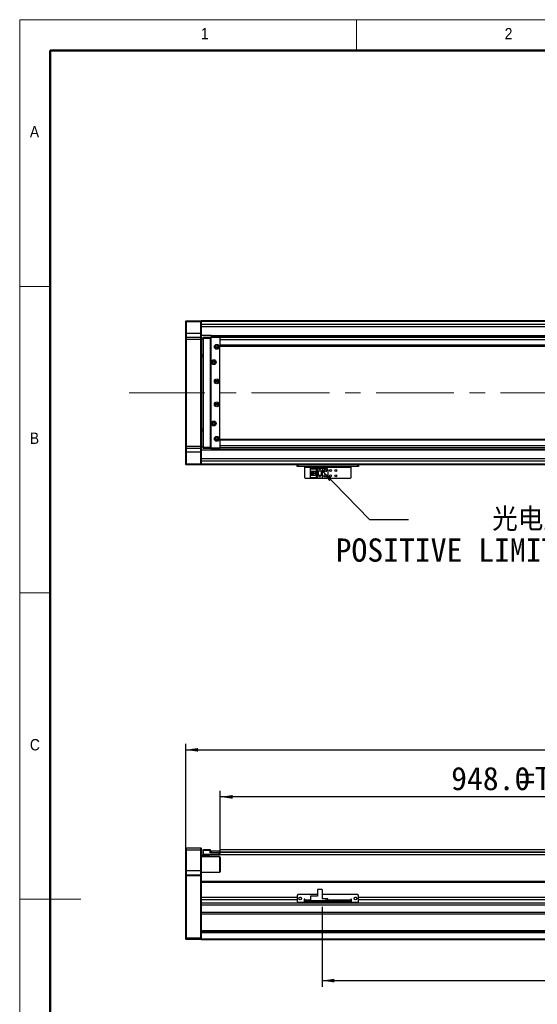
# Model space of a CAD drawing. Header units: millimetres. Extents: x 40 to 3320, y 40 to 2336.
# Tile 2 of 7: x 40 to 716, y 1051 to 2336. Entities that reach past the tile are written whole.
import ezdxf

# ---------------------------------------------------------------- set-up
doc = ezdxf.new("R2010")
doc.units = ezdxf.units.MM
doc.header["$LTSCALE"] = 8
doc.linetypes.add('CENTERX2', pattern=[20.32, 12.7, -2.54, 2.54, -2.54])
doc.layers.add('DIMNS', color=7, linetype='Continuous')
doc.styles.add('SLDTEXTSTYLE0', font='Gothic.ttf', dxfattribs={"width": 0.913})
doc.styles.add('SLDTEXTSTYLE10', font='txt', dxfattribs={"bigfont": 'bigfont'})
doc.styles.add('SLDTEXTSTYLE7', font='txt')
doc.styles.add('SLDTEXTSTYLE9', font='txt')
doc.dimstyles.new('SLDDIMSTYLE1', dxfattribs={"dimtxt": 30.4, "dimasz": 16, "dimexe": 0, "dimexo": 0.0625, "dimgap": 7.6, "dimtad": 2, "dimdec": 1, "dimrnd": 1e-09, "dimzin": 4, "dimdsep": 46, "dimtxsty": 'SLDTEXTSTYLE7', "dimsah": 1, "dimcen": 0.09, "dimadec": 0, "dimazin": 1, "dimtfac": 1, "dimtdec": 1, "dimtofl": 0, "dimtmove": 0, "dimatfit": 3, "dimfxl": 0, "dimfrac": 2, "dimtolj": 1, "dimtzin": 12, "dimarcsym": 0})
doc.dimstyles.new('SLDDIMSTYLE3', dxfattribs={"dimtxt": 0.18, "dimasz": 16, "dimexe": 0, "dimexo": 0.0625, "dimgap": 0, "dimtad": 0, "dimtih": 1, "dimtoh": 1, "dimdec": 0, "dimrnd": 1e-09, "dimzin": 0, "dimdsep": 46, "dimtxsty": 'Standard', "dimsah": 1, "dimcen": 0.09, "dimadec": 0, "dimazin": 0, "dimtfac": 16, "dimtdec": 0, "dimtofl": 0, "dimtmove": 0, "dimatfit": 3, "dimfxl": 0, "dimfrac": 2, "dimtolj": 1, "dimtzin": 0, "dimarcsym": 0})

# ---------------------------------------------------------------- blocks, each defined once
blk = doc.blocks.new('_D_7')
at = {"layer": 'DIMNS'}
for p, q in [((301.9, 1253.3), (301.9, 1329.7)), ((1249.9, 1259.3), (1249.9, 1329.7)), ((1249.9, 1321.7), (301.9, 1321.7))]:
    blk.add_line(p, q, dxfattribs=at)
for points in [[(301.9, 1321.7), (317.9, 1319.3), (317.9, 1324.1)], [(1249.9, 1321.7), (1233.9, 1324.1), (1233.9, 1319.3)]]:
    blk.add_solid(points, dxfattribs=at)
at = {"layer": 'DIMNS', "char_height": 30.4, "attachment_point": 1, "style": 'SLDTEXTSTYLE7'}
for s, insert in [('=T/2+18mm', (691.9, 1360.9)), ('948.0', (603.4, 1360.9))]:
    blk.add_mtext(s, dxfattribs=dict(at, insert=insert))
blk = doc.blocks.new('_D_10')
at = {"layer": 'DIMNS'}
for p, q in [((256.9, 1228.8), (256.9, 1391.1)), ((2492.9, 1228.8), (2492.9, 1391.1)), ((256.9, 1383.1), (2492.9, 1383.1))]:
    blk.add_line(p, q, dxfattribs=at)
for points in [[(256.9, 1383.1), (272.9, 1380.7), (272.9, 1385.5)], [(2492.9, 1383.1), (2476.9, 1385.5), (2476.9, 1380.7)]]:
    blk.add_solid(points, dxfattribs=at)
at = {"layer": 'DIMNS', "insert": (1319.6, 1422.3), "char_height": 30.4, "attachment_point": 1, "style": 'SLDTEXTSTYLE7'}
blk.add_mtext('2236.0', dxfattribs=at)
blk = doc.blocks.new('_D_11')
at = {"layer": 'DIMNS'}
for p, q in [((1364.9, 1185.4), (1364.9, 1073.9)), ((434.9, 1178.4), (434.9, 1073.9)), ((434.9, 1081.9), (1364.9, 1081.9))]:
    blk.add_line(p, q, dxfattribs=at)
for points in [[(434.9, 1081.9), (450.9, 1079.5), (450.9, 1084.3)], [(1364.9, 1081.9), (1348.9, 1084.3), (1348.9, 1079.5)]]:
    blk.add_solid(points, dxfattribs=at)
at = {"layer": 'DIMNS', "insert": (863.6, 1121.1), "char_height": 30.4, "attachment_point": 1, "style": 'SLDTEXTSTYLE7'}
blk.add_mtext('930.0', dxfattribs=at)
blk = doc.blocks.new('SW_NOTE_5')
at = {"layer": 'DIMNS', "color": 0, "char_height": 30.4, "attachment_point": 2}
for s, insert, style in [('     光电正限位', (125.3, 15.3), 'SLDTEXTSTYLE10'), ('POSITIVE LIMIT SWITCH', (122.2, -24.9), 'SLDTEXTSTYLE9')]:
    blk.add_mtext(s, dxfattribs=dict(at, insert=insert, style=style))

msp = doc.modelspace()

# ---------------------------------------------------------------- linework, layer by layer
at = {"color": 7, "linetype": 'Continuous', "lineweight": 18}
for p, q in [((3320, 2336), (40, 2336)), ((40, 2336), (40, 40)), ((480, 2296), (480, 2336)), ((80, 2296), (3280, 2296)), ((80, 2296), (80, 80)), ((80, 1988), (40, 1988)), ((40, 1588), (80, 1588)), ((40, 1188), (120, 1188))]:
    msp.add_line(p, q, dxfattribs=at)
at = {"color": 7, "linetype": 'Continuous', "lineweight": 50}
for p, q in [((3280, 2296), (80, 2296)), ((80, 2296), (80, 80))]:
    msp.add_line(p, q, dxfattribs=at)
at = {"color": 7, "linetype": 'Continuous', "lineweight": 25}
for p, q in [((256.8966157, 1942.7336639), (257.1966058, 1943.0336615)), ((256.8966157, 1941.5336659), (256.8966157, 1942.7336639)), ((256.8966157, 1941.5336659), (257.1966058, 1941.5336659)), ((256.8966157, 1926.5336653), (256.8966157, 1941.5336659)), ((257.1966058, 1943.0336615), (257.1966058, 1941.5336659)), ((257.1966058, 1943.0336615), (276.5966064, 1943.0336615)), ((257.1966058, 1941.5336659), (257.1966058, 1926.5336653)), ((276.5966064, 1941.5336659), (257.1966058, 1941.5336659)), ((276.5966064, 1941.5336659), (276.5966064, 1943.0336615)), ((276.5966064, 1943.0336615), (276.8965966, 1942.7336639)), ((276.5966064, 1926.5336653), (276.5966064, 1941.5336659)), ((276.5966064, 1941.5336659), (276.8965966, 1941.5336659)), ((1285.3965766, 1943.0336615), (276.8965966, 1943.0336615)), ((276.8965966, 1943.0336615), (276.8965966, 1942.7336639)), ((276.8965966, 1942.7336639), (276.8965966, 1941.5336659)), ((1285.3965766, 1942.533668), (276.8965966, 1942.533668)), ((276.8965966, 1941.5336659), (276.8965966, 1926.5336653)), ((394.8965973, 1942.8336656), (1285.3965766, 1942.8336656)), ((394.8965973, 1942.8336656), (394.8965973, 1942.6336622)), ((394.8965973, 1942.6336622), (1285.3965766, 1942.6336622)), ((394.8965973, 1942.533668), (394.8965973, 1942.6336622)), ((1249.8965866, 1938.0336663), (276.8965966, 1938.0336663)), ((256.8966157, 1926.5336653), (257.1966058, 1926.5336653)), ((256.8966157, 1921.233665), (256.8966157, 1926.5336653)), ((257.1966058, 1921.5336627), (256.8966157, 1921.233665)), ((256.8966157, 1918.533664), (256.8966157, 1921.233665)), ((257.1966058, 1918.533664), (256.8966157, 1918.533664)), ((256.8966157, 1779.5336655), (256.8966157, 1918.533664)), ((257.1966058, 1926.5336653), (257.1966058, 1921.5336627)), ((276.5966064, 1926.5336653), (257.1966058, 1926.5336653)), ((257.1966058, 1921.5336627), (257.1966058, 1918.533664)), ((257.1966058, 1921.5336627), (276.5966064, 1921.5336627)), ((276.5966064, 1918.533664), (257.1966058, 1918.533664)), ((257.1966058, 1918.533664), (257.1966058, 1779.5336655)), ((276.5966064, 1921.5336627), (276.5966064, 1926.5336653)), ((276.5966064, 1926.5336653), (276.8965966, 1926.5336653)), ((276.5966064, 1918.533664), (276.5966064, 1921.5336627)), ((276.5966064, 1921.5336627), (276.8965966, 1921.233665)), ((276.5966064, 1918.533664), (276.8965966, 1918.533664)), ((276.5966064, 1779.5336655), (276.5966064, 1918.533664)), ((276.8965966, 1926.5336653), (276.8965966, 1921.233665)), ((289.896608, 1924.0336677), (276.8965966, 1924.0336677)), ((276.8965966, 1921.233665), (276.8965966, 1918.533664)), ((279.3965942, 1919.033665), (276.8965966, 1919.033665)), ((276.8965966, 1918.533664), (276.8965966, 1779.5336655)), ((279.3965942, 1921.233665), (279.6965844, 1921.5336627)), ((279.3965942, 1920.0336671), (279.3965942, 1921.233665)), ((279.3965942, 1778.0336624), (279.3965942, 1920.0336671)), ((279.3965942, 1920.0336671), (279.6965844, 1920.0336671)), ((279.6965844, 1921.5336627), (279.6965844, 1920.0336671)), ((279.6965844, 1921.5336627), (288.8965613, 1921.5336627)), ((279.6965844, 1920.0336671), (279.6965844, 1778.0336624)), ((288.8965613, 1920.0336671), (279.6965844, 1920.0336671)), ((288.8965613, 1921.5336627), (288.8965613, 1920.0336671)), ((288.8965613, 1921.5336627), (301.0965592, 1921.5336627)), ((301.0965592, 1921.233665), (288.8965613, 1921.233665)), ((288.8965613, 1920.0336671), (288.8965613, 1778.0336624)), ((289.896608, 1921.0336616), (289.3965847, 1920.5336681)), ((289.3965847, 1920.5336681), (289.3965847, 1777.5336614)), ((289.896608, 1924.0336677), (1249.8965866, 1924.0336677)), ((289.896608, 1924.0336677), (289.896608, 1923.6036649)), ((1249.8965866, 1923.6036649), (289.896608, 1923.6036649)), ((289.896608, 1923.6036649), (289.896608, 1923.0295753)), ((289.896608, 1923.0295753), (289.896608, 1921.5336627)), ((289.896608, 1923.0295753), (1249.8965866, 1923.0295753)), ((300.8965856, 1921.0336616), (289.896608, 1921.0336616)), ((301.396609, 1920.5336681), (300.8965856, 1921.0336616)), ((301.0965592, 1921.5336627), (301.0965592, 1921.233665)), ((301.396609, 1921.233665), (301.0965592, 1921.5336627)), ((301.396609, 1921.233665), (301.0965592, 1921.233665)), ((301.0965592, 1920.8336657), (301.0965592, 1921.233665)), ((301.396609, 1921.233665), (301.396609, 1921.0336616)), ((2447.396577, 1921.0336616), (301.396609, 1921.0336616)), ((301.396609, 1921.0336616), (301.396609, 1920.5336681)), ((301.396609, 1920.3953406), (301.396609, 1920.5336681)), ((301.396609, 1920.3953406), (301.396609, 1918.033663)), ((2447.396577, 1918.033663), (301.396609, 1918.033663)), ((301.396609, 1918.033663), (301.396609, 1911.03366)), ((2447.396577, 1911.03366), (301.396609, 1911.03366)), ((301.396609, 1911.03366), (301.396609, 1910.0336617)), ((301.396609, 1910.0336617), (2447.396577, 1910.0336617)), ((301.396609, 1788.0336678), (301.396609, 1910.0336617)), ((276.8965966, 1899.0336655), (279.3965942, 1899.0336655)), ((276.8965966, 1897.0336652), (279.3965942, 1897.0336652)), ((279.3965942, 1896.0336631), (276.8965966, 1896.0336631)), ((276.8965966, 1802.0336663), (279.3965942, 1802.0336663)), ((279.3965942, 1801.0336643), (276.8965966, 1801.0336643)), ((279.3965942, 1799.033664), (276.8965966, 1799.033664)), ((2447.396577, 1788.0336678), (301.396609, 1788.0336678)), ((301.396609, 1788.0336678), (301.396609, 1787.0336658)), ((2447.396577, 1787.0336658), (301.396609, 1787.0336658)), ((301.396609, 1787.0336658), (301.396609, 1780.0336665)), ((257.1966058, 1779.5336655), (256.8966157, 1779.5336655)), ((256.8966157, 1776.8336645), (256.8966157, 1779.5336655)), ((257.1966058, 1776.5336668), (256.8966157, 1776.8336645)), ((256.8966157, 1771.5336641), (256.8966157, 1776.8336645)), ((257.1966058, 1779.5336655), (276.5966064, 1779.5336655)), ((257.1966058, 1779.5336655), (257.1966058, 1776.5336668)), ((276.5966064, 1776.5336668), (257.1966058, 1776.5336668)), ((257.1966058, 1776.5336668), (257.1966058, 1771.5336641)), ((276.5966064, 1779.5336655), (276.8965966, 1779.5336655)), ((276.5966064, 1776.5336668), (276.5966064, 1779.5336655)), ((276.5966064, 1776.5336668), (276.8965966, 1776.8336645)), ((276.5966064, 1771.5336641), (276.5966064, 1776.5336668)), ((276.8965966, 1779.5336655), (276.8965966, 1776.8336645)), ((276.8965966, 1779.0336644), (279.3965942, 1779.0336644)), ((276.8965966, 1776.8336645), (276.8965966, 1771.5336641)), ((289.896608, 1774.0336618), (276.8965966, 1774.0336618)), ((279.3965942, 1778.0336624), (279.6965844, 1778.0336624)), ((279.3965942, 1776.8336645), (279.3965942, 1778.0336624)), ((279.3965942, 1776.8336645), (279.6965844, 1776.5336668)), ((279.6965844, 1778.0336624), (288.8965613, 1778.0336624)), ((279.6965844, 1778.0336624), (279.6965844, 1776.5336668)), ((288.8965613, 1776.5336668), (279.6965844, 1776.5336668)), ((288.8965613, 1778.0336624), (288.8965613, 1776.5336668)), ((288.8965613, 1776.8336645), (301.0965592, 1776.8336645)), ((301.0965592, 1776.5336668), (288.8965613, 1776.5336668)), ((289.3965847, 1777.5336614), (289.896608, 1777.0336678)), ((289.896608, 1777.0336678), (300.8965856, 1777.0336678)), ((289.896608, 1776.5336668), (289.896608, 1775.0377542)), ((1247.6460046, 1775.0377542), (289.896608, 1775.0377542)), ((289.896608, 1775.0377542), (289.896608, 1774.4636646)), ((1248.4117157, 1774.4636646), (289.896608, 1774.4636646)), ((289.896608, 1774.4636646), (289.896608, 1774.0336618)), ((1249.8965866, 1774.0336618), (289.896608, 1774.0336618)), ((300.8965856, 1777.0336678), (301.396609, 1777.5336614)), ((301.0965592, 1776.8336645), (301.0965592, 1777.2336638)), ((301.0965592, 1776.8336645), (301.396609, 1776.8336645)), ((301.0965592, 1776.8336645), (301.0965592, 1776.5336668)), ((301.0965592, 1776.5336668), (301.396609, 1776.8336645)), ((2447.396577, 1780.0336665), (301.396609, 1780.0336665)), ((301.396609, 1780.0336665), (301.396609, 1777.6719889)), ((301.396609, 1777.5336614), (301.396609, 1777.6719889)), ((301.396609, 1777.5336614), (301.396609, 1777.0336678)), ((2447.396577, 1777.0336678), (301.396609, 1777.0336678)), ((301.396609, 1777.0336678), (301.396609, 1776.8336645)), ((257.1966058, 1771.5336641), (256.8966157, 1771.5336641)), ((256.8966157, 1756.5336635), (256.8966157, 1771.5336641)), ((276.5966064, 1771.5336641), (257.1966058, 1771.5336641)), ((257.1966058, 1771.5336641), (257.1966058, 1756.5336635)), ((276.8965966, 1771.5336641), (276.5966064, 1771.5336641)), ((276.5966064, 1756.5336635), (276.5966064, 1771.5336641)), ((276.8965966, 1771.5336641), (276.8965966, 1756.5336635)), ((257.1966058, 1756.5336635), (256.8966157, 1756.5336635)), ((256.8966157, 1755.3336656), (256.8966157, 1756.5336635)), ((257.1966058, 1755.033668), (256.8966157, 1755.3336656)), ((257.1966058, 1756.5336635), (276.5966064, 1756.5336635)), ((257.1966058, 1756.5336635), (257.1966058, 1755.033668)), ((276.5966064, 1755.033668), (257.1966058, 1755.033668)), ((276.8965966, 1756.5336635), (276.5966064, 1756.5336635)), ((276.5966064, 1755.033668), (276.5966064, 1756.5336635)), ((276.8965966, 1755.3336656), (276.5966064, 1755.033668)), ((1249.8965866, 1760.0336632), (276.8965966, 1760.0336632)), ((276.8965966, 1756.5336635), (276.8965966, 1755.3336656)), ((276.8965966, 1755.3336656), (276.8965966, 1755.033668)), ((1364.8965961, 1755.033668), (276.8965966, 1755.033668)), ((402.3965901, 1753.0336639), (402.3965901, 1755.033668)), ((403.3965773, 1753.0336639), (402.3965901, 1753.0336639)), ((403.3965773, 1755.033668), (403.3965773, 1753.0336639)), ((481.3965863, 1753.0336639), (403.3965773, 1753.0336639)), ((412.3965806, 1753.0336639), (412.3965806, 1752.0336619)), ((412.3965806, 1752.0336619), (472.396583, 1752.0336619)), ((412.3965806, 1738.2336667), (412.3965806, 1752.0336619)), ((419.6965999, 1749.9336636), (419.6965999, 1750.7336622)), ((419.6965999, 1750.7336622), (428.8965768, 1750.7336622)), ((427.9965765, 1749.9336636), (419.6965999, 1749.9336636)), ((419.6965999, 1749.9336636), (419.6965999, 1749.4336626)), ((427.4965829, 1749.4336626), (419.6965999, 1749.4336626)), ((419.6965999, 1746.8336633), (419.6965999, 1749.4336626)), ((427.4965829, 1749.4336626), (427.9965765, 1749.9336636)), ((427.4965829, 1738.633666), (427.4965829, 1749.4336626)), ((427.9965765, 1738.133665), (427.9965765, 1749.9336636)), ((428.8965768, 1750.7336622), (434.896589, 1750.7336622)), ((428.8965768, 1750.7336622), (428.8965768, 1747.0336666)), ((431.2965876, 1749.2336666), (431.496591, 1749.2336666)), ((431.8965978, 1748.0336612), (431.2965876, 1749.2336666)), ((431.496591, 1749.633666), (432.2965747, 1749.633666)), ((431.496591, 1749.2336666), (431.496591, 1749.633666)), ((432.4965781, 1749.2336666), (431.8965978, 1748.0336612)), ((432.2965747, 1749.633666), (432.2965747, 1749.2336666)), ((432.2965747, 1749.2336666), (432.4965781, 1749.2336666)), ((434.896589, 1750.7336622), (434.896589, 1747.0336666)), ((434.896589, 1750.7336622), (440.3965777, 1750.7336622)), ((442.3965818, 1748.7336656), (442.3965818, 1739.333663)), ((472.396583, 1752.0336619), (472.396583, 1753.0336639)), ((472.396583, 1752.0336619), (472.396583, 1738.2336667)), ((481.3965863, 1753.0336639), (481.3965863, 1755.033668)), ((482.3965735, 1753.0336639), (481.3965863, 1753.0336639)), ((482.3965735, 1755.033668), (482.3965735, 1753.0336639)), ((412.3965806, 1738.2336667), (413.3965975, 1737.2336647)), ((471.3965959, 1737.2336647), (413.3965975, 1737.2336647)), ((419.6965999, 1746.8336633), (425.8965856, 1746.8336633)), ((419.6965999, 1741.2336653), (419.6965999, 1746.8336633)), ((425.8965856, 1741.2336653), (419.6965999, 1741.2336653)), ((419.6965999, 1738.633666), (419.6965999, 1741.2336653)), ((419.6965999, 1738.633666), (427.4965829, 1738.633666)), ((419.6965999, 1738.633666), (419.6965999, 1738.133665)), ((419.6965999, 1738.133665), (427.9965765, 1738.133665)), ((419.6965999, 1737.3336664), (419.6965999, 1738.133665)), ((428.8965768, 1737.3336664), (419.6965999, 1737.3336664)), ((420.9965772, 1741.2336653), (420.9965772, 1746.8336633)), ((421.4966005, 1746.4836648), (421.4966005, 1746.8336633)), ((425.8965856, 1746.4836648), (421.4966005, 1746.4836648)), ((421.4966005, 1741.5836638), (421.4966005, 1746.4836648)), ((421.4966005, 1741.2336653), (421.4966005, 1741.5836638)), ((421.4966005, 1741.5836638), (425.8965856, 1741.5836638)), ((422.456593, 1744.8336667), (422.456593, 1743.2336619)), ((424.2965883, 1744.8336667), (422.456593, 1744.8336667)), ((422.456593, 1743.2336619), (424.2965883, 1743.2336619)), ((424.2965883, 1744.8336667), (424.2965883, 1743.2336619)), ((425.8965856, 1746.8336633), (425.8965856, 1741.2336653)), ((427.9965765, 1738.133665), (427.4965829, 1738.633666)), ((428.8965768, 1747.0336666), (434.896589, 1747.0336666)), ((428.8965768, 1747.0336666), (428.8965768, 1741.0336619)), ((434.896589, 1741.0336619), (428.8965768, 1741.0336619)), ((428.8965768, 1741.0336619), (428.8965768, 1737.3336664)), ((434.896589, 1737.3336664), (428.8965768, 1737.3336664)), ((429.3966002, 1747.0336666), (429.3966002, 1741.0336619)), ((429.6965903, 1747.0336666), (429.6965903, 1741.0336619)), ((431.2965876, 1739.633668), (431.496591, 1739.633668)), ((431.8965978, 1738.4336626), (431.2965876, 1739.633668)), ((431.496591, 1740.0336674), (432.2965747, 1740.0336674)), ((431.496591, 1739.633668), (431.496591, 1740.0336674)), ((432.4965781, 1739.633668), (431.8965978, 1738.4336626)), ((432.2965747, 1740.0336674), (432.2965747, 1739.633668)), ((432.2965747, 1739.633668), (432.4965781, 1739.633668)), ((434.0965754, 1741.0336619), (434.0965754, 1747.0336666)), ((434.3965954, 1741.0336619), (434.3965954, 1747.0336666)), ((434.896589, 1747.0336666), (434.896589, 1741.0336619)), ((434.896589, 1741.0336619), (434.896589, 1737.3336664)), ((440.3965777, 1737.3336664), (434.896589, 1737.3336664)), ((471.3965959, 1737.2336647), (472.396583, 1738.2336667)), ((257.1966058, 1255.0920782), (256.8966157, 1254.7920805)), ((256.8966157, 1252.0920795), (256.8966157, 1254.7920805)), ((257.1966058, 1252.0920795), (256.8966157, 1252.0920795)), ((256.8966157, 1225.0920807), (256.8966157, 1252.0920795)), ((257.1966058, 1255.0920782), (257.1966058, 1252.0920795)), ((257.1966058, 1255.0920782), (276.5966064, 1255.0920782)), ((257.1966058, 1252.0920795), (257.1966058, 1225.0920807)), ((276.5966064, 1252.0920795), (257.1966058, 1252.0920795)), ((276.5966064, 1252.0920795), (276.5966064, 1255.0920782)), ((276.5966064, 1255.0920782), (276.8965966, 1254.7920805)), ((276.5966064, 1225.0920807), (276.5966064, 1252.0920795)), ((276.5966064, 1252.0920795), (276.8965966, 1252.0920795)), ((276.8965966, 1254.7920805), (276.8965966, 1252.0920795)), ((276.8965966, 1252.0920795), (276.8965966, 1225.0920807)), ((279.3965942, 1252.7920839), (279.6965844, 1253.0920816)), ((279.3965942, 1251.5920785), (279.3965942, 1252.7920839)), ((279.3965942, 1247.0920843), (279.3965942, 1251.5920785)), ((279.3965942, 1251.5920785), (279.6965844, 1251.5920785)), ((279.6965844, 1247.0920843), (279.3965942, 1247.0920843)), ((279.3965942, 1245.8920789), (279.3965942, 1247.0920843)), ((279.6965844, 1253.0920816), (279.6965844, 1251.5920785)), ((279.6965844, 1253.0920816), (288.8965613, 1253.0920816)), ((279.6965844, 1251.5920785), (279.6965844, 1247.0920843)), ((288.8965613, 1251.5920785), (279.6965844, 1251.5920785)), ((279.6965844, 1247.0920843), (279.6965844, 1245.5920813)), ((279.6965844, 1247.0920843), (301.0965592, 1247.0920843)), ((288.8965613, 1253.0920816), (288.8965613, 1251.5920785)), ((288.8965613, 1248.7920833), (288.8965613, 1251.5920785)), ((288.8965613, 1249.0920809), (301.0965592, 1249.0920809)), ((301.0965592, 1248.7920833), (288.8965613, 1248.7920833)), ((289.3965847, 1249.2920843), (289.3965847, 1251.2920809)), ((289.3965847, 1251.2920809), (289.896608, 1251.2920809)), ((289.3965847, 1249.0920809), (289.3965847, 1249.2920843)), ((289.896608, 1249.2920843), (289.3965847, 1249.2920843)), ((289.896608, 1251.2920809), (289.896608, 1249.2920843)), ((289.896608, 1251.2920809), (300.8965856, 1251.2920809)), ((289.896608, 1249.2920843), (300.8965856, 1249.2920843)), ((300.8965856, 1249.2920843), (300.8965856, 1251.2920809)), ((300.8965856, 1251.2920809), (301.396609, 1251.2920809)), ((301.396609, 1249.2920843), (300.8965856, 1249.2920843)), ((301.0965592, 1249.0920809), (301.396609, 1249.0920809)), ((301.0965592, 1249.0920809), (301.0965592, 1248.7920833)), ((301.0965592, 1249.0920809), (301.396609, 1248.7920833)), ((301.0965592, 1247.0920843), (301.0965592, 1248.7920833)), ((301.0965592, 1248.7920833), (301.396609, 1248.7920833)), ((301.0965592, 1245.5920813), (301.0965592, 1247.0920843)), ((301.0965592, 1247.0920843), (301.396609, 1247.0920843)), ((2447.396577, 1252.442078), (301.396609, 1252.442078)), ((301.396609, 1252.442078), (301.396609, 1251.2920809)), ((301.396609, 1251.2920809), (301.396609, 1251.1003924)), ((301.396609, 1251.1003924), (301.396609, 1249.4420794)), ((301.396609, 1249.4420794), (301.396609, 1248.9420784)), ((301.396609, 1248.9420784), (301.396609, 1248.7920833)), ((301.396609, 1248.7920833), (301.396609, 1247.0920843)), ((301.396609, 1247.0920843), (301.396609, 1245.8920789)), ((276.8965966, 1245.5920813), (279.6965844, 1245.5920813)), ((286.896587, 1244.5920792), (276.8965966, 1244.5920792)), ((301.396609, 1243.5920847), (276.8965966, 1243.5920847)), ((279.6965844, 1245.5920813), (279.3965942, 1245.8920789)), ((301.0965592, 1245.5920813), (279.6965844, 1245.5920813)), ((286.896587, 1245.5920813), (286.896587, 1244.5920792)), ((286.896587, 1244.5920792), (286.896587, 1243.5920847)), ((301.0965592, 1245.5920813), (301.396609, 1245.8920789)), ((1249.8965866, 1245.9420797), (301.396609, 1245.9420797)), ((301.8965727, 1243.0920837), (301.396609, 1243.5920847)), ((301.396609, 1223.5920814), (301.396609, 1243.5920847)), ((301.8965727, 1243.0920837), (301.8965727, 1224.0920824)), ((257.1966058, 1225.0920807), (256.8966157, 1225.0920807)), ((256.8966157, 1219.7920804), (256.8966157, 1225.0920807)), ((257.1966058, 1225.0920807), (257.1966058, 1220.0920818)), ((276.5966064, 1225.0920807), (257.1966058, 1225.0920807)), ((276.5966064, 1220.0920818), (276.5966064, 1225.0920807)), ((276.8965966, 1225.0920807), (276.5966064, 1225.0920807)), ((276.8965966, 1225.0920807), (276.8965966, 1219.7920804)), ((276.8965966, 1223.5920814), (301.396609, 1223.5920814)), ((301.396609, 1223.5920814), (301.8965727, 1224.0920824)), ((257.1966058, 1220.0920818), (256.8966157, 1219.7920804)), ((256.8966157, 1218.5920824), (256.8966157, 1219.7920804)), ((256.8966157, 1137.7163448), (256.8966157, 1218.5920824)), ((257.1966058, 1218.5920824), (256.8966157, 1218.5920824)), ((257.1966058, 1220.0920818), (257.1966058, 1218.5920824)), ((257.1966058, 1220.0920818), (276.5966064, 1220.0920818)), ((257.1966058, 1218.5920824), (257.1966058, 1137.5920803)), ((276.5966064, 1218.5920824), (257.1966058, 1218.5920824)), ((276.5966064, 1218.5920824), (276.5966064, 1220.0920818)), ((276.8965966, 1219.7920804), (276.5966064, 1220.0920818)), ((276.5966064, 1137.5920803), (276.5966064, 1218.5920824)), ((276.8965966, 1218.5920824), (276.5966064, 1218.5920824)), ((276.8965966, 1219.7920804), (276.8965966, 1218.5920824)), ((276.8965966, 1218.5920824), (276.8965966, 1210.8062257)), ((1364.8965961, 1211.0920821), (276.8965966, 1211.0920821)), ((276.8965966, 1210.8062257), (276.8965966, 1210.0920801)), ((276.8965966, 1210.0920801), (276.8965966, 1190.5920816)), ((428.8965768, 1200.9920825), (428.8965768, 1192.0920809)), ((434.896589, 1200.9920825), (428.8965768, 1200.9920825)), ((434.896589, 1200.9920825), (434.896589, 1188.5920812)), ((276.8965966, 1190.5920816), (276.8965966, 1187.1920818)), ((402.3965901, 1190.5920816), (276.8965966, 1190.5920816)), ((402.3965901, 1187.1920818), (276.8965966, 1187.1920818)), ((276.8965966, 1187.1920818), (276.8965966, 1182.857103)), ((2472.8966362, 1182.857103), (276.8965966, 1182.857103)), ((276.8965966, 1182.857103), (276.8965966, 1181.549433)), ((403.3965773, 1194.0920812), (402.3965901, 1193.0920811)), ((402.3965901, 1193.0920811), (402.3965901, 1185.0920816)), ((402.3965901, 1185.0920816), (403.3965773, 1184.0920814)), ((428.8965768, 1194.0920812), (403.3965773, 1194.0920812)), ((403.3965773, 1184.0920814), (411.3965935, 1184.0920814)), ((407.196582, 1190.5920816), (405.5965847, 1190.5920816)), ((412.3965806, 1188.0920802), (411.3965935, 1188.0920802)), ((411.3965935, 1188.0920802), (411.3965935, 1184.0920814)), ((412.3965806, 1187.1920818), (411.3965935, 1187.1920818)), ((412.3965806, 1187.0920819), (412.3965806, 1188.0920802)), ((412.3965806, 1187.0920819), (412.3965806, 1186.0920818)), ((412.3965806, 1184.0920814), (412.3965806, 1186.0920818)), ((412.3965806, 1186.0920818), (413.3965975, 1186.0920818)), ((413.3965975, 1184.0920814), (412.3965806, 1184.0920814)), ((413.3965975, 1186.0920818), (413.3965975, 1184.0920814)), ((471.3965959, 1186.0920818), (413.3965975, 1186.0920818)), ((471.3965959, 1184.0920814), (413.3965975, 1184.0920814)), ((419.6965999, 1192.5920819), (427.4965829, 1192.5920819)), ((419.6965999, 1192.5920819), (419.6965999, 1192.0920809)), ((419.6965999, 1192.0920809), (419.6965999, 1186.0920818)), ((428.8965768, 1192.0920809), (419.6965999, 1192.0920809)), ((427.9965765, 1192.0920809), (427.4965829, 1192.5920819)), ((481.3965863, 1194.0920812), (434.896589, 1194.0920812)), ((440.3965777, 1188.5920812), (434.896589, 1188.5920812)), ((440.3965777, 1186.0920818), (440.3965777, 1188.5920812)), ((442.3965818, 1188.5920812), (440.3965777, 1188.5920812)), ((442.3965818, 1186.0920818), (442.3965818, 1188.5920812)), ((471.3965959, 1184.0920814), (471.3965959, 1186.0920818)), ((471.3965959, 1186.0920818), (472.396583, 1186.0920818)), ((472.396583, 1184.0920814), (471.3965959, 1184.0920814)), ((473.3965999, 1188.0920802), (472.396583, 1188.0920802)), ((472.396583, 1188.0920802), (472.396583, 1187.0920819)), ((473.3965999, 1187.1920818), (472.396583, 1187.1920818)), ((472.396583, 1186.0920818), (472.396583, 1187.0920819)), ((472.396583, 1186.0920818), (472.396583, 1184.0920814)), ((473.3965999, 1184.0920814), (473.3965999, 1188.0920802)), ((473.3965999, 1184.0920814), (481.3965863, 1184.0920814)), ((479.1965789, 1190.5920816), (477.5965816, 1190.5920816)), ((482.3965735, 1193.0920811), (481.3965863, 1194.0920812)), ((481.3965863, 1184.0920814), (482.3965735, 1185.0920816)), ((482.3965735, 1185.0920816), (482.3965735, 1193.0920811)), ((2267.3966295, 1190.5920816), (482.3965735, 1190.5920816)), ((2267.3966295, 1187.1920818), (482.3965735, 1187.1920818)), ((276.8965966, 1181.549433), (276.8965966, 1144.3920818)), ((2472.8966362, 1180.3996463), (276.8965966, 1180.3996463)), ((2472.8966362, 1170.9878359), (276.8965966, 1170.9878359)), ((2472.8966362, 1168.5303799), (276.8965966, 1168.5303799)), ((2472.8966362, 1147.092081), (276.8965966, 1147.092081)), ((2472.8966362, 1145.0920806), (276.8965966, 1145.0920806)), ((276.8965966, 1144.3920818), (276.8965966, 1144.0920805)), ((2472.8966362, 1144.0920805), (276.8965966, 1144.0920805)), ((276.8965966, 1144.0920805), (276.8965966, 1136.092081)), ((256.8966157, 1137.7163448), (257.1966058, 1137.5920803)), ((256.8966157, 1135.8920814), (256.8966157, 1137.7163448)), ((256.8966157, 1135.8920814), (257.1966058, 1135.5920819)), ((257.1966058, 1137.5920803), (257.1966058, 1135.5920819)), ((257.1966058, 1137.5920803), (276.5966064, 1137.5920803)), ((276.5966064, 1135.5920819), (257.1966058, 1135.5920819)), ((276.8965966, 1137.7163448), (276.5966064, 1137.5920803)), ((276.5966064, 1135.5920819), (276.5966064, 1137.5920803)), ((276.8965966, 1135.8920814), (276.5966064, 1135.5920819)), ((2472.8966362, 1136.092081), (276.8965966, 1136.092081)), ((276.8965966, 1136.092081), (276.8965966, 1135.0920809)), ((2472.8966362, 1135.0920809), (276.8965966, 1135.0920809))]:
    msp.add_line(p, q, dxfattribs=at)
at = {"color": 8, "linetype": 'Continuous', "lineweight": 25}
for p, q in [((1285.3965766, 1942.0336669), (276.8965966, 1942.0336669)), ((1249.8965866, 1935.0336677), (276.8965966, 1935.0336677)), ((1249.8965866, 1763.0336618), (276.8965966, 1763.0336618)), ((1364.8965961, 1756.0336625), (276.8965966, 1756.0336625)), ((1250.246585, 1249.4420794), (301.396609, 1249.4420794)), ((1249.8965866, 1248.9420784), (301.396609, 1248.9420784)), ((1364.8965961, 1210.0920801), (276.8965966, 1210.0920801)), ((419.6965999, 1187.0920819), (412.3965806, 1187.0920819)), ((472.396583, 1187.0920819), (442.3965818, 1187.0920819))]:
    msp.add_line(p, q, dxfattribs=at)
at = {"color": 7, "linetype": 'Continuous', "lineweight": 25}
for centre, radius in [((297.3965866, 1909.0336649), 3.15), ((297.3965866, 1909.0336649), 1.7), ((297.3965866, 1909.0336649), 1.6), ((297.3965866, 1909.0336649), 1.25), ((293.3965866, 1889.0336649), 3.15), ((293.3965866, 1889.0336649), 1.7), ((293.3965866, 1889.0336649), 1.6), ((293.3965866, 1889.0336649), 1.25), ((297.3965866, 1864.0336649), 3.15), ((297.3965866, 1864.0336649), 1.7), ((297.3965866, 1864.0336649), 1.6), ((297.3965866, 1864.0336649), 1.25), ((297.3965866, 1834.0336649), 3.15), ((297.3965866, 1834.0336649), 1.7), ((297.3965866, 1834.0336649), 1.6), ((297.3965866, 1834.0336649), 1.25), ((293.3965866, 1809.0336649), 3.15), ((293.3965866, 1809.0336649), 1.7), ((293.3965866, 1809.0336649), 1.6), ((293.3965866, 1809.0336649), 1.25), ((297.3965866, 1789.0336649), 3.15), ((297.3965866, 1789.0336649), 1.7), ((297.3965866, 1789.0336649), 1.6), ((297.3965866, 1789.0336649), 1.25), ((438.8965866, 1747.5336649), 1.75), ((438.8965866, 1747.5336649), 1.25), ((445.8965866, 1747.5336649), 1.25), ((452.8965866, 1747.5336649), 1.25), ((438.8965866, 1740.5336649), 1.75), ((438.8965866, 1740.5336649), 1.25), ((445.8965866, 1740.5336649), 1.25), ((452.8965866, 1740.5336649), 1.25), ((406.3965866, 1189.0920811), 1.7), ((478.3965866, 1189.0920811), 1.7)]:
    msp.add_circle(centre, radius, dxfattribs=at)
for centre, start, end in [((440.3965866, 1748.7336649), 0, 90), ((440.3965866, 1739.3336649), 270, 0)]:
    msp.add_arc(centre, 2, start, end, dxfattribs=at)
at = {"layer": 'DIMNS', "linetype": 'CENTERX2', "lineweight": 18}
msp.add_line((2557.7437394, 1849.0336649), (182.7429573, 1849.0336649), dxfattribs=at)

# ---------------------------------------------------------------- block references
at = {"layer": 'DIMNS'}
msp.add_blockref('SW_NOTE_5', (547.5135974, 1683.9060023), dxfattribs=at)

# ---------------------------------------------------------------- texts
at = {"color": 7, "linetype": 'Continuous', "lineweight": 0, "char_height": 14.8166667, "attachment_point": 1, "style": 'SLDTEXTSTYLE0'}
for s, insert in [('1', (276.6666667, 2325.1704848)), ('2', (673.3333333, 2325.1704848)), ('A', (53.3333333, 2197.1704528)), ('B', (53.3333333, 1797.1704528)), ('C', (53.3333333, 1397.1704528))]:
    msp.add_mtext(s, dxfattribs=dict(at, insert=insert))

# ---------------------------------------------------------------- dimensions: what is measured, and where the dimension line sits
at = {"layer": 'DIMNS'}
dim = msp.add_linear_dim(base=(2492.8965866, 1383.0920811), p1=(256.8965866, 1218.5920811), p2=(2492.8965866, 1218.5920811), dimstyle='SLDDIMSTYLE1', dxfattribs=at)
dim.commit()
dim.dimension.update_dxf_attribs({"geometry": '_D_10', "text_midpoint": (1372.6717077, 1383.0920811), "dimtype": 160})
dim = msp.add_linear_dim(base=(301.8965866, 1321.6900729), p1=(1249.8965866, 1249.0920811), p2=(301.8965866, 1243.0920811), text='<>=T/2+18mm', dimstyle='SLDDIMSTYLE1', dxfattribs=at)
dim.commit()
dim.dimension.update_dxf_attribs({"geometry": '_D_7', "text_midpoint": (727.2633377, 1321.6900729), "dimtype": 160})
dim = msp.add_linear_dim(base=(1364.8965866, 1081.9489732), p1=(434.8965866, 1188.5920811), p2=(1364.8965866, 1195.5920811), angle=0, dimstyle='SLDDIMSTYLE1', dxfattribs=at)
dim.commit()
dim.dimension.update_dxf_attribs({"geometry": '_D_11', "text_midpoint": (907.8390776, 1081.9489732), "dimtype": 160})

# ---------------------------------------------------------------- leaders
msp.add_leader([(434.8965866, 1747.0336649), (496.7135974, 1683.9060023), (547.5135974, 1683.9060023)], dimstyle='SLDDIMSTYLE3', dxfattribs=at)

doc.saveas('drawing.dxf')
